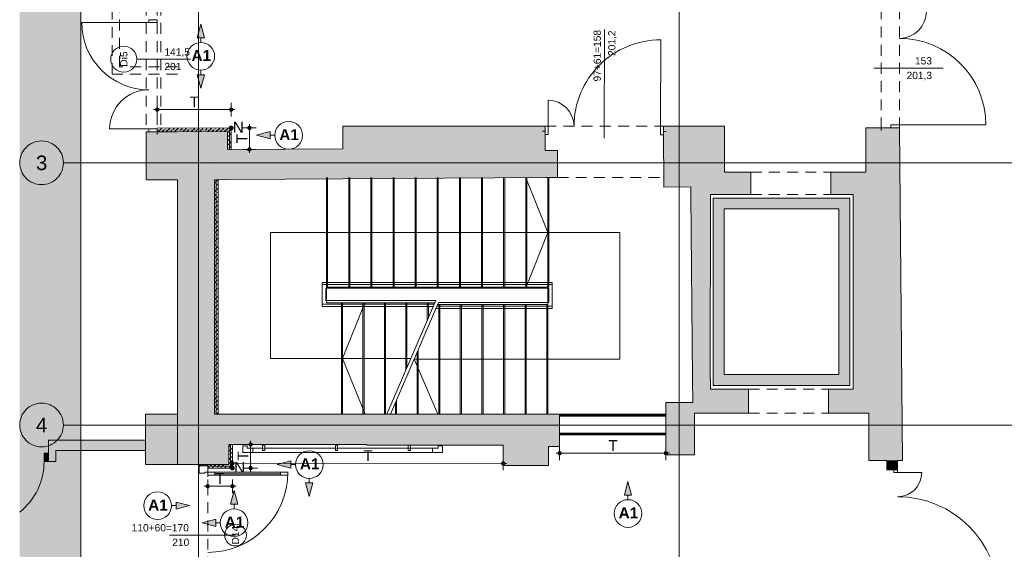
# Paper-space layout 'A-45 WYKOŃCZENIA ŚCIAN - PIĘTRO 0' of a CAD drawing. Header units: millimetres. Extents: x 0 to 500, y 0 to 400.
# Tile 3 of 15: x 90 to 226, y 188 to 261. Entities that reach past the tile are written whole.
import ezdxf
from ezdxf.xclip import XClip

# ---------------------------------------------------------------- set-up
doc = ezdxf.new("R2010")
doc.units = ezdxf.units.MM
doc.header["$MEASUREMENT"] = 0
doc.header["$XCLIPFRAME"] = 0
for name, pattern in [('DASHDOTX2', [1000, 500, -250, 0, -250]), ('GESTRICHELT2', [93.75, 62.5, -31.25]), ('Przer. długie kreski', [2.5, 1.5, -1]), ('PRZERYWANA_DU_A', [550, 350, -200])]:
    doc.linetypes.add(name, pattern=pattern)
for name, color, linetype, lineweight in [('0_Nr_pióra__2', 8, 'Continuous', 13), ('A__OKŁADZINY ŚCIAN_Nr_pióra__1', 7, 'Continuous', 20), ('A_winda_Nr_pióra__1', 7, 'Continuous', 20), ('A_ściany proj_Nr_pióra__1', 7, 'Continuous', 20), ('A_ściany proj_Nr_pióra__2', 8, 'Continuous', 13), ('A_ściany_Nr_pióra__1', 7, 'Continuous', 20), ('AR P NAROŻNIKI_Nr_pióra__1', 7, 'Continuous', 20), ('AR P NAROŻNIKI_Nr_pióra__2', 8, 'Continuous', 13), ('Drzwi Archicad_Nr_pióra__1', 7, 'Continuous', 20), ('Drzwi Archicad_Nr_pióra__3', 252, 'Continuous', 13), ('Znaczniki drzwi Archicada_Nr_pióra__3', 252, 'Continuous', 13)]:
    doc.layers.add(name, color=color, linetype=linetype, lineweight=lineweight)
for name, color, linetype in [('A__OKŁADZINY ŚCIAN', 7, 'Continuous'), ('A_podrys', 7, 'Continuous'), ('A_winda', 7, 'Continuous'), ('A_ściany', 7, 'Continuous'), ('A_ściany proj', 7, 'Continuous'), ('AR P NAROŻNIKI', 7, 'Continuous'), ('Drzwi Archicad', 7, 'Continuous')]:
    doc.layers.add(name, color=color, linetype=linetype)
for name, color, linetype, lineweight, true_color in [('A__OKŁADZINY ŚCIAN_Nr_pióra__7', 7, 'Continuous', 18, 0x171717), ('A_osie_Nr_pióra__16', 7, 'Continuous', 5, 0x0f0f0f), ('A_osie_Nr_pióra__76', 7, 'Continuous', 5, 0x2d2d2d), ('A_pochwyt_Nr_pióra__161', 7, 'Continuous', 5, 0x949494), ('A_schody_Nr_pióra__10', 7, 'Continuous', 13, 0x4b4b4b), ('A_schody_Nr_pióra__4', 7, 'Continuous', 18, 0x4b4b4b), ('A_ściany proj_Nr_pióra__10', 7, 'Continuous', 13, 0x4b4b4b), ('A_ściany proj_Nr_pióra__21', 7, 'Continuous', 5, 0xb0b0b0), ('A_ściany_Nr_pióra__10', 7, 'Continuous', 13, 0x4b4b4b), ('AR ODBOJOPORĘCZ_Nr_pióra__10', 7, 'Continuous', 13, 0x4b4b4b), ('AR P NAROŻNIKI_Nr_pióra__7', 7, 'Continuous', 18, 0x171717)]:
    doc.layers.add(name, color=color, linetype=linetype, lineweight=lineweight, true_color=true_color)
doc.styles.add('STYL_AUTOMATYCZNY_1', font='arial.ttf')
doc.styles.add('STYL_AUTOMATYCZNY_3', font='arial.ttf')
doc.styles.add('STYL_AUTOMATYCZNY_4', font='arial.ttf')
doc.styles.add('STYL_AUTOMATYCZNY_5', font='arial.ttf')
pattern_1 = [(45, (-1528.3808, -204.0283), (-0.57024626, 0.57024626), []), (45, (-1527.8106, -204.0283), (-0.57024626, 0.57024626), [0.40323, -0.20161])]
pattern_2 = [(0, (-1528.3808, -204.0283), (0, 1), [0, -1])]

# ---------------------------------------------------------------- blocks, each defined once
blk = doc.blocks.new('Rysunek_1_1', base_point=(-1528.38, -204.03))
at = {"linetype": 'Continuous', "lineweight": 0, "true_color": 0x484848}
blk.add_hatch(color=251, dxfattribs=at).paths.add_polyline_path([(90.36, 98.76), (340.81, 98.76), (340.81, 175.05), (248.75, 175.05), (248.75, 105.05), (213.75, 105.05), (213.75, 175.05), (98.75, 175.05), (98.75, 383.86), (90.36, 383.86)])
at = {"layer": 'A__OKŁADZINY ŚCIAN', "linetype": 'Continuous', "lineweight": 0, "true_color": 0x000000}
for points in [[(115.23, 260.09), (114.73, 258.22), (115.73, 258.22)], [(115.23, 251.28), (115.73, 253.15), (114.73, 253.15)], [(122.89, 244.83), (124.75, 244.33), (124.75, 245.33)], [(125.72, 199.62), (127.58, 199.12), (127.58, 200.12)], [(119.8, 196.04), (119.3, 194.17), (120.3, 194.17)], [(130.12, 195.22), (130.62, 197.09), (129.62, 197.09)], [(173.88, 197.3), (173.38, 195.44), (174.38, 195.44)], [(113.69, 193.98), (111.83, 194.48), (111.83, 193.48)], [(115.4, 191.63), (117.27, 191.13), (117.27, 192.13)]]:
    blk.add_hatch(color=18, dxfattribs=at).paths.add_polyline_path(points)
at = {"layer": 'A__OKŁADZINY ŚCIAN', "linetype": 'Continuous', "lineweight": 0, "true_color": 0x171717}
for points in [[(108.99, 248.35), (109.01, 248.25), (109.06, 248.17), (109.14, 248.12), (109.24, 248.1), (109.33, 248.12), (109.42, 248.17), (109.47, 248.25), (109.49, 248.35), (109.47, 248.44), (109.42, 248.52), (109.33, 248.58), (109.24, 248.6), (109.14, 248.58), (109.06, 248.52), (109.01, 248.44)], [(119.15, 248.35), (119.17, 248.25), (119.22, 248.17), (119.3, 248.12), (119.4, 248.1), (119.49, 248.12), (119.57, 248.17), (119.63, 248.25), (119.65, 248.35), (119.63, 248.44), (119.57, 248.52), (119.49, 248.58), (119.4, 248.6), (119.3, 248.58), (119.22, 248.52), (119.17, 248.44)], [(121.65, 245.85), (121.67, 245.75), (121.72, 245.67), (121.8, 245.62), (121.9, 245.6), (121.99, 245.62), (122.07, 245.67), (122.13, 245.75), (122.15, 245.85), (122.13, 245.94), (122.07, 246.02), (121.99, 246.08), (121.9, 246.1), (121.8, 246.08), (121.72, 246.02), (121.67, 245.94)], [(121.65, 242.9), (121.67, 242.8), (121.72, 242.72), (121.8, 242.67), (121.9, 242.65), (121.99, 242.67), (122.07, 242.72), (122.13, 242.8), (122.15, 242.9), (122.13, 242.99), (122.07, 243.07), (121.99, 243.13), (121.9, 243.15), (121.8, 243.13), (121.72, 243.07), (121.67, 242.99)], [(121.82, 202.39), (121.84, 202.3), (121.89, 202.22), (121.97, 202.16), (122.07, 202.14), (122.17, 202.16), (122.25, 202.22), (122.3, 202.3), (122.32, 202.39), (122.3, 202.49), (122.25, 202.57), (122.17, 202.62), (122.07, 202.64), (121.97, 202.62), (121.89, 202.57), (121.84, 202.49)], [(164.25, 201.18), (164.27, 201.09), (164.32, 201.01), (164.41, 200.95), (164.5, 200.93), (164.6, 200.95), (164.68, 201.01), (164.73, 201.09), (164.75, 201.18), (164.73, 201.28), (164.68, 201.36), (164.6, 201.41), (164.5, 201.43), (164.41, 201.41), (164.32, 201.36), (164.27, 201.28)], [(178.84, 201.18), (178.86, 201.09), (178.91, 201.01), (179, 200.95), (179.09, 200.93), (179.19, 200.95), (179.27, 201.01), (179.32, 201.09), (179.34, 201.18), (179.32, 201.28), (179.27, 201.36), (179.19, 201.41), (179.09, 201.43), (179, 201.41), (178.91, 201.36), (178.86, 201.28)], [(119.32, 199.79), (119.34, 199.69), (119.39, 199.61), (119.47, 199.56), (119.57, 199.54), (119.67, 199.56), (119.75, 199.61), (119.8, 199.69), (119.82, 199.79), (119.8, 199.88), (119.75, 199.96), (119.67, 200.02), (119.57, 200.04), (119.47, 200.02), (119.39, 199.96), (119.34, 199.88)], [(121.82, 199.14), (121.84, 199.05), (121.89, 198.97), (121.97, 198.91), (122.07, 198.89), (122.17, 198.91), (122.25, 198.97), (122.3, 199.05), (122.32, 199.14), (122.3, 199.24), (122.25, 199.32), (122.17, 199.37), (122.07, 199.39), (121.97, 199.37), (121.89, 199.32), (121.84, 199.24)], [(156.5, 199.78), (156.52, 199.69), (156.57, 199.61), (156.65, 199.55), (156.75, 199.53), (156.85, 199.55), (156.93, 199.61), (156.98, 199.69), (157, 199.78), (156.98, 199.88), (156.93, 199.96), (156.85, 200.02), (156.75, 200.03), (156.65, 200.02), (156.57, 199.96), (156.52, 199.88)], [(115.92, 196.64), (115.93, 196.55), (115.99, 196.47), (116.07, 196.41), (116.17, 196.39), (116.26, 196.41), (116.34, 196.47), (116.4, 196.55), (116.42, 196.64), (116.4, 196.74), (116.34, 196.82), (116.26, 196.88), (116.17, 196.89), (116.07, 196.88), (115.99, 196.82), (115.93, 196.74)], [(119.32, 196.64), (119.34, 196.55), (119.39, 196.47), (119.47, 196.41), (119.57, 196.39), (119.66, 196.41), (119.75, 196.47), (119.8, 196.55), (119.82, 196.64), (119.8, 196.74), (119.75, 196.82), (119.66, 196.87), (119.57, 196.89), (119.47, 196.87), (119.39, 196.82), (119.34, 196.74)]]:
    blk.add_hatch(color=250, dxfattribs=at).paths.add_polyline_path(points)
at = {"layer": 'A_winda', "linetype": 'Continuous', "lineweight": 0, "true_color": 0xfdfdfd}
h = blk.add_hatch(color=7, dxfattribs=at)
h.paths.add_polyline_path([(185.57, 236.21), (185.57, 210.48), (204.32, 210.48), (204.32, 236.21)])
h.paths.add_polyline_path([(202.82, 234.71), (202.82, 211.98), (187.07, 211.98), (187.07, 234.71)], flags=0)
at = {"layer": 'A_ściany', "linetype": 'Continuous', "lineweight": 0, "true_color": 0x000000}
for points in [[(134.74, 238.84), (162.55, 239.02), (162.51, 244.93), (162.52, 246.08), (134.74, 246.06), (134.74, 242.96)], [(187.14, 246.06), (178.75, 246.06), (178.8, 237.7), (182.49, 237.73), (182.5, 236.71), (185.17, 236.71), (187.98, 236.71), (187.98, 239.76), (187.14, 239.76)], [(178.75, 245.36), (178.75, 246.06)], [(107.74, 238.7), (112.04, 238.7), (112.02, 245.3), (109.24, 245.3)], [(107.74, 238.7), (109.24, 245.3), (107.74, 245.3)], [(112.04, 238.7), (118.94, 238.74), (118.9, 245.34), (112.02, 245.3)], [(204.05, 239.76), (204.05, 236.71), (204.82, 236.71), (204.82, 209.98), (204.82, 206.68), (206.93, 206.68), (206.93, 200.2), (211.59, 200.2), (211.14, 245.86), (206.54, 245.86), (206.54, 239.76)], [(118.94, 238.74), (134.74, 238.84), (134.74, 242.99), (118.91, 242.89)], [(162.55, 239.02), (164.2, 239.03), (164.18, 242.73), (162.53, 242.72)], [(187.98, 239.76), (187.98, 236.71), (190.74, 236.71), (190.74, 239.76)], [(204.05, 239.76), (201.74, 239.76), (201.74, 236.71), (204.05, 236.71)], [(112.04, 238.7), (112.04, 199.65), (117.09, 206.54), (117.09, 238.73)], [(182.5, 236.71), (182.76, 211.33), (185.16, 211.33), (185.2, 236.71)], [(183.03, 200.94), (183.03, 206.68), (188.47, 206.68), (188.47, 209.98), (185.21, 209.98), (185.21, 211.33), (182.76, 211.33), (182.79, 208.16), (179.09, 208.16), (179.07, 200.94)], [(188.47, 206.68), (190.43, 206.68), (190.43, 209.98), (188.47, 209.98)], [(204.82, 209.98), (201.43, 209.98), (201.43, 206.68), (204.82, 206.68)], [(112.04, 206.54), (107.63, 206.55), (107.63, 199.65), (112.04, 199.64)], [(119.07, 206.54), (117.09, 206.54), (112.04, 199.65), (119.07, 199.64)], [(138, 206.54), (119.07, 206.54), (119.07, 202.39), (138, 202.39)], [(156.75, 206.53), (138, 206.54), (138, 202.29), (156.75, 202.28)], [(162.97, 206.53), (156.75, 206.53), (156.75, 199.48), (162.97, 199.48)], [(164.5, 206.53), (162.97, 206.53), (162.97, 202.08), (164.5, 202.08)], [(94.31, 202.95), (94.31, 200.05), (95.31, 200.05), (95.31, 202.95)], [(107.63, 202.95), (95.31, 202.95), (95.31, 201.55), (107.63, 201.55)], [(210.9, 200.2), (209.4, 200.2), (209.4, 198.92), (210.9, 198.92)]]:
    blk.add_hatch(color=18, dxfattribs=at).paths.add_polyline_path(points)
at = {"layer": 'A_ściany proj', "linetype": 'Continuous', "lineweight": 0, "true_color": 0x4b4b4b}
h = blk.add_hatch(dxfattribs=at)
h.set_pattern_fill('FP_65_0001', color=251, style=0, pattern_type=2)
h.set_pattern_definition(pattern_1)
h.paths.add_polyline_path([(119.4, 245.85), (109.24, 245.8), (109.24, 245.55), (119.15, 245.6)])
h = blk.add_hatch(dxfattribs=at)
h.set_pattern_fill('FP_65_0001', color=251, style=0, pattern_type=2)
h.set_pattern_definition(pattern_1)
h.paths.add_polyline_path([(109.24, 245.3), (118.9, 245.34), (119.15, 245.6), (109.24, 245.55)])
h = blk.add_hatch(dxfattribs=at)
h.set_pattern_fill('FP_65_0001', color=251, style=0, pattern_type=2)
h.set_pattern_definition(pattern_1)
h.paths.add_polyline_path([(118.9, 245.34), (118.91, 242.89), (119.16, 242.9), (119.15, 245.6)])
h = blk.add_hatch(dxfattribs=at)
h.set_pattern_fill('FP_65_0001', color=251, style=0, pattern_type=2)
h.set_pattern_definition(pattern_1)
h.paths.add_polyline_path([(119.41, 242.9), (119.4, 245.85), (119.15, 245.6), (119.16, 242.9)])
h = blk.add_hatch(dxfattribs=at)
h.set_pattern_fill('FP_65_0001', color=251, style=0, pattern_type=2)
h.set_pattern_definition(pattern_1)
h.paths.add_polyline_path([(117.09, 238.73), (117.09, 206.54), (117.34, 206.54), (117.34, 238.73)])
h = blk.add_hatch(dxfattribs=at)
h.set_pattern_fill('FP_65_0001', color=251, style=0, pattern_type=2)
h.set_pattern_definition(pattern_1)
h.paths.add_polyline_path([(117.59, 206.54), (117.59, 238.73), (117.34, 238.73), (117.34, 206.54)])
at = {"layer": 'A_ściany proj', "linetype": 'Continuous', "lineweight": 13}
h = blk.add_hatch(dxfattribs=at)
h.set_pattern_fill('FP_65_0001', color=8, style=0, pattern_type=2)
h.set_pattern_definition(pattern_1)
h.paths.add_polyline_path([(179.09, 206.53), (164.5, 206.53), (164.5, 206.41), (179.09, 206.41)])
h = blk.add_hatch(dxfattribs=at)
h.set_pattern_fill('FP_65_0001', color=8, style=0, pattern_type=2)
h.set_pattern_definition(pattern_1)
h.paths.add_polyline_path([(179.09, 206.41), (164.5, 206.41), (164.5, 206.28), (179.09, 206.28)])
h = blk.add_hatch(dxfattribs=at)
h.set_pattern_fill('FP_65_0001', color=8, style=0, pattern_type=2)
h.set_pattern_definition(pattern_1)
h.paths.add_polyline_path([(164.5, 203.81), (179.09, 203.81), (179.09, 203.93), (164.5, 203.93)])
h = blk.add_hatch(dxfattribs=at)
h.set_pattern_fill('FP_65_0001', color=8, style=0, pattern_type=2)
h.set_pattern_definition(pattern_1)
h.paths.add_polyline_path([(164.5, 203.68), (179.09, 203.68), (179.09, 203.81), (164.5, 203.81)])
at = {"layer": 'A_ściany proj', "linetype": 'Continuous', "lineweight": 0, "true_color": 0x4b4b4b}
h = blk.add_hatch(dxfattribs=at)
h.set_pattern_fill('FP_65_0001', color=251, style=0, pattern_type=2)
h.set_pattern_definition(pattern_1)
h.paths.add_polyline_path([(119.07, 202.39), (119.07, 199.64), (119.32, 199.39), (119.32, 202.39)])
h = blk.add_hatch(dxfattribs=at)
h.set_pattern_fill('FP_65_0001', color=251, style=0, pattern_type=2)
h.set_pattern_definition(pattern_1)
h.paths.add_polyline_path([(119.57, 199.14), (119.57, 202.39), (119.32, 202.39), (119.32, 199.39)])
at = {"layer": 'A_ściany proj', "linetype": 'Continuous', "lineweight": 13}
h = blk.add_hatch(dxfattribs=at)
h.set_pattern_fill('gypsum_0001', color=8, style=0, pattern_type=2)
h.set_pattern_definition(pattern_2)
h.paths.add_polyline_path([(114.92, 199.64), (114.92, 199.44), (115.04, 199.44), (115.04, 199.64)])
h = blk.add_hatch(dxfattribs=at)
h.set_pattern_fill('gypsum_0001', color=8, style=0, pattern_type=2)
h.set_pattern_definition(pattern_2)
h.paths.add_polyline_path([(115.04, 199.44), (115.17, 199.44), (115.17, 199.64), (115.04, 199.64)])
h = blk.add_hatch(dxfattribs=at)
h.set_pattern_fill('batt_insulation_0001', color=8, style=0, pattern_type=2)
h.set_pattern_definition([(60, (-1528.3808, -204.02828), (-0.25980762, 0.15), []), (120, (-1528.3808, -204.02828), (0.25980762, 0.15), [])])
h.paths.add_polyline_path([(115.17, 199.64), (115.17, 199.44), (115.92, 199.44), (115.92, 199.64)])
h = blk.add_hatch(dxfattribs=at)
h.set_pattern_fill('gypsum_0001', color=8, style=0, pattern_type=2)
h.set_pattern_definition(pattern_2)
h.paths.add_polyline_path([(115.92, 199.64), (115.92, 199.44), (116.04, 199.44), (116.04, 199.64)])
h = blk.add_hatch(dxfattribs=at)
h.set_pattern_fill('gypsum_0001', color=8, style=0, pattern_type=2)
h.set_pattern_definition(pattern_2)
h.paths.add_polyline_path([(116.04, 199.64), (116.04, 199.44), (116.17, 199.44), (116.17, 199.64)])
at = {"layer": 'A_ściany proj', "linetype": 'Continuous', "lineweight": 0, "true_color": 0x4b4b4b}
h = blk.add_hatch(dxfattribs=at)
h.set_pattern_fill('FP_65_0001', color=251, style=0, pattern_type=2)
h.set_pattern_definition(pattern_1)
h.paths.add_polyline_path([(119.07, 199.64), (116.17, 199.64), (116.17, 199.39), (119.32, 199.39)])
h = blk.add_hatch(dxfattribs=at)
h.set_pattern_fill('FP_65_0001', color=251, style=0, pattern_type=2)
h.set_pattern_definition(pattern_1)
h.paths.add_polyline_path([(116.17, 199.14), (119.57, 199.14), (119.32, 199.39), (116.17, 199.39)])
at = {"layer": 'AR P NAROŻNIKI', "linetype": 'Continuous', "lineweight": 0, "true_color": 0x171717}
for points in [[(119.65, 245.85, 1), (119.15, 245.85, 1)], [(119.82, 199.14, 1), (119.32, 199.14, 1)]]:
    blk.add_hatch(color=250, dxfattribs=at).paths.add_polyline_path(points)
at = {"layer": 'Drzwi Archicad', "linetype": 'Continuous', "lineweight": 0, "true_color": 0xfdfdfd}
blk.add_hatch(color=7, dxfattribs=at).paths.add_polyline_path([(94.31, 201.2), (93.71, 201.2), (93.71, 200.05), (94.31, 200.05)])
at = {"layer": '0_Nr_pióra__2', "color": 8, "linetype": 'PRZERYWANA_DU_A', "lineweight": 13, "flags": 128}
blk.add_lwpolyline([(98.75, 383.86), (98.75, 175.05), (213.75, 175.05), (213.75, 105.05), (248.75, 105.05), (248.75, 175.05), (340.81, 175.05)], dxfattribs=at)
at = {"layer": 'A__OKŁADZINY ŚCIAN_Nr_pióra__1', "color": 7, "linetype": 'Continuous', "lineweight": 20}
for p, q in [((115.23, 260.09), (114.73, 258.22)), ((115.23, 260.09), (115.73, 258.22)), ((115.73, 258.22), (114.73, 258.22)), ((115.23, 257.59), (115.23, 258.22)), ((114.73, 253.15), (115.73, 253.15)), ((115.23, 251.28), (114.73, 253.15)), ((115.23, 253.78), (115.23, 253.15)), ((115.23, 251.28), (115.73, 253.15)), ((122.89, 244.83), (124.75, 245.33)), ((122.89, 244.83), (124.75, 244.33)), ((124.75, 245.33), (124.75, 244.33)), ((125.39, 244.83), (124.75, 244.83)), ((125.72, 199.62), (127.58, 200.12)), ((127.58, 200.12), (127.58, 199.12)), ((125.72, 199.62), (127.58, 199.12)), ((128.22, 199.62), (127.58, 199.62)), ((130.12, 197.72), (130.12, 197.09)), ((119.8, 196.04), (119.3, 194.17)), ((119.8, 196.04), (120.3, 194.17)), ((129.62, 197.09), (130.62, 197.09)), ((130.12, 195.22), (129.62, 197.09)), ((130.12, 195.22), (130.62, 197.09)), ((173.88, 197.3), (173.38, 195.44)), ((173.88, 197.3), (174.38, 195.44)), ((174.38, 195.44), (173.38, 195.44)), ((173.88, 194.8), (173.88, 195.44)), ((111.19, 193.98), (111.83, 193.98)), ((111.83, 193.48), (111.83, 194.48)), ((113.69, 193.98), (111.83, 194.48)), ((113.69, 193.98), (111.83, 193.48)), ((120.3, 194.17), (119.3, 194.17)), ((119.8, 193.54), (119.8, 194.17)), ((115.4, 191.63), (117.27, 192.13)), ((117.27, 192.13), (117.27, 191.13)), ((115.4, 191.63), (117.27, 191.13)), ((117.9, 191.63), (117.27, 191.63))]:
    blk.add_line(p, q, dxfattribs=at)
for centre in [(115.23, 255.68), (127.29, 244.83), (130.12, 199.62), (109.29, 193.98), (173.88, 192.9), (119.8, 191.63)]:
    blk.add_circle(centre, 1.9, dxfattribs=at)
at = {"layer": 'A__OKŁADZINY ŚCIAN_Nr_pióra__7', "color": 250, "linetype": 'Continuous', "lineweight": 18, "true_color": 0x171717}
for p, q in [((109.24, 248.6), (109.24, 249.28)), ((119.4, 248.6), (119.4, 249.28)), ((108.74, 248.35), (108.99, 248.35)), ((109.24, 247.41), (109.24, 248.1)), ((109.49, 248.35), (119.15, 248.35)), ((119.4, 247.41), (119.4, 248.1)), ((119.65, 248.35), (119.9, 248.35)), ((121.9, 246.1), (121.9, 246.35)), ((121.65, 245.85), (120.96, 245.85)), ((121.9, 243.15), (121.9, 245.6)), ((122.83, 245.85), (122.15, 245.85)), ((121.65, 242.9), (120.96, 242.9)), ((121.9, 242.4), (121.9, 242.65)), ((122.83, 242.9), (122.15, 242.9)), ((122.07, 202.89), (122.07, 202.64)), ((121.13, 202.39), (121.82, 202.39)), ((122.07, 202.14), (122.07, 199.39)), ((122.32, 202.39), (123.01, 202.39)), ((164.5, 201.43), (164.5, 202.12)), ((179.09, 201.43), (179.09, 202.12)), ((119.57, 200.04), (119.57, 200.72)), ((156.75, 200.03), (156.75, 200.72)), ((164, 201.18), (164.25, 201.18)), ((164.5, 200.24), (164.5, 200.93)), ((164.75, 201.18), (178.84, 201.18)), ((179.09, 200.24), (179.09, 200.93)), ((179.34, 201.18), (179.59, 201.18)), ((119.07, 199.79), (119.32, 199.79)), ((119.57, 198.85), (119.57, 199.54)), ((119.82, 199.79), (156.5, 199.78)), ((121.13, 199.14), (121.82, 199.14)), ((122.07, 198.89), (122.07, 198.64)), ((122.32, 199.14), (123.01, 199.14)), ((156.75, 198.85), (156.75, 199.53)), ((157, 199.78), (157.25, 199.78)), ((116.17, 197.58), (116.17, 196.89)), ((119.57, 197.58), (119.57, 196.89)), ((115.92, 196.64), (115.67, 196.64)), ((116.17, 196.39), (116.17, 195.71)), ((119.32, 196.64), (116.42, 196.64)), ((119.57, 196.39), (119.57, 195.71)), ((120.07, 196.64), (119.82, 196.64))]:
    blk.add_line(p, q, dxfattribs=at)
for centre in [(109.24, 248.35), (119.4, 248.35), (121.9, 245.85), (121.9, 242.9), (122.07, 202.39), (164.5, 201.18), (179.09, 201.18), (119.57, 199.79), (122.07, 199.14), (156.75, 199.78), (116.17, 196.64), (119.57, 196.64)]:
    blk.add_circle(centre, 0.25, dxfattribs=at)
at = {"layer": 'A_osie_Nr_pióra__16', "color": 250, "linetype": 'DASHDOTX2', "lineweight": 5, "true_color": 0x0f0f0f}
for p, q in [((114.92, 306.87), (114.92, 142.64)), ((180.92, 306.87), (180.92, 142.64)), ((116.61, 241.05), (96.36, 241.05)), ((340.81, 241.05), (116.61, 241.05)), ((116.61, 241.05), (116.61, 241.05)), ((116.61, 205.05), (96.36, 205.05)), ((340.81, 205.05), (116.61, 205.05)), ((116.61, 205.05), (116.61, 205.05))]:
    blk.add_line(p, q, dxfattribs=at)
for p in [(116.61, 241.05), (116.61, 205.05)]:
    blk.add_point(p, dxfattribs=at)
at = {"layer": 'A_osie_Nr_pióra__76', "color": 250, "linetype": 'Continuous', "lineweight": 5, "true_color": 0x2d2d2d}
for centre in [(93.36, 241.05), (93.36, 205.05)]:
    blk.add_circle(centre, 3, dxfattribs=at)
at = {"layer": 'A_pochwyt_Nr_pióra__161', "color": 252, "linetype": 'Continuous', "lineweight": 5, "true_color": 0x949494}
for p, q in [((131.89, 224.64), (163.49, 224.64)), ((131.89, 224.64), (131.89, 221.33)), ((163.49, 221.06), (163.49, 224.64)), ((131.89, 224.34), (163.49, 224.34)), ((132.39, 223.84), (132.39, 222.13)), ((132.39, 223.84), (162.99, 223.84)), ((162.99, 221.86), (162.99, 223.84)), ((132.39, 222.13), (147.48, 222.13)), ((147.86, 221.86), (162.99, 221.86)), ((131.89, 221.63), (147.26, 221.63)), ((131.89, 221.33), (147.13, 221.33)), ((147.52, 221.06), (163.49, 221.06)), ((147.65, 221.36), (163.49, 221.36))]:
    blk.add_line(p, q, dxfattribs=at)
for p in [(147.13, 221.33), (147.26, 221.63)]:
    blk.add_point(p, dxfattribs=at)
at = {"layer": 'A_schody_Nr_pióra__10', "color": 251, "linetype": 'GESTRICHELT2', "lineweight": 13, "true_color": 0x4b4b4b}
for p, q in [((132.64, 239.02), (132.64, 223.99)), ((135.68, 239.02), (135.68, 223.99)), ((138.72, 239.02), (138.72, 223.99)), ((141.76, 239.02), (141.76, 223.99)), ((144.8, 239.02), (144.8, 223.99)), ((147.84, 239.02), (147.84, 223.99)), ((150.88, 239.02), (150.88, 223.99)), ((153.91, 239.02), (153.91, 223.99)), ((156.95, 239.02), (156.95, 223.99)), ((159.99, 239.02), (159.99, 223.99)), ((163.03, 239.02), (163.03, 223.99)), ((134.54, 206.53), (134.54, 221.83)), ((137.49, 206.53), (137.49, 221.83)), ((140.43, 206.53), (140.43, 221.83)), ((143.37, 212.61), (143.37, 221.83)), ((146.32, 219.44), (146.32, 221.83)), ((147.89, 206.53), (147.89, 221.61)), ((150.86, 206.53), (150.86, 221.61)), ((153.83, 206.53), (153.83, 221.61)), ((156.8, 206.53), (156.8, 221.61)), ((159.77, 206.53), (159.77, 221.61)), ((162.74, 206.53), (162.74, 221.61)), ((144.92, 206.53), (144.92, 215.04)), ((141.95, 206.53), (141.95, 208.14))]:
    blk.add_line(p, q, dxfattribs=at)
at = {"layer": 'A_schody_Nr_pióra__4', "color": 251, "linetype": 'Continuous', "lineweight": 18, "true_color": 0x4b4b4b}
for p, q in [((132.5, 239.02), (132.5, 221.83)), ((135.54, 239.02), (135.54, 223.99)), ((138.58, 239.02), (138.58, 223.99)), ((141.62, 239.02), (141.62, 223.99)), ((144.66, 239.02), (144.66, 223.99)), ((147.7, 239.02), (147.7, 223.99)), ((150.74, 239.02), (150.74, 223.99)), ((153.77, 239.02), (153.77, 223.99)), ((156.81, 239.02), (156.81, 223.99)), ((159.85, 239.02), (159.85, 223.99)), ((162.89, 231.5), (159.85, 239)), ((162.89, 239.02), (162.89, 221.61)), ((172.77, 231.5), (124.79, 231.5)), ((124.79, 214.18), (124.79, 231.5)), ((162.89, 231.5), (159.88, 223.99)), ((172.77, 214.07), (172.77, 231.5)), ((132.5, 223.99), (162.89, 223.99)), ((147.35, 221.83), (132.5, 221.83)), ((134.69, 206.53), (134.69, 221.83)), ((134.69, 214.18), (137.75, 221.83)), ((137.64, 221.83), (137.64, 206.53)), ((140.58, 221.83), (140.58, 206.53)), ((147.48, 222.13), (140.76, 206.53)), ((147.86, 221.86), (141.26, 206.53)), ((143.52, 221.83), (143.52, 212.96)), ((146.47, 221.83), (146.47, 219.79)), ((162.89, 221.61), (147.75, 221.61)), ((148.04, 221.61), (148.04, 206.53)), ((151.01, 221.61), (151.01, 206.53)), ((153.98, 221.61), (153.98, 206.53)), ((156.95, 221.61), (156.95, 206.53)), ((159.92, 221.61), (159.92, 206.53)), ((162.89, 221.61), (162.89, 206.53)), ((145.07, 215.39), (145.07, 206.53)), ((144.05, 214.18), (124.79, 214.18)), ((134.69, 214.18), (137.79, 206.53)), ((172.77, 214.07), (144.51, 214.07)), ((147.75, 206.53), (144.51, 214.07)), ((142.1, 208.49), (142.1, 206.53))]:
    blk.add_line(p, q, dxfattribs=at)
at = {"layer": 'A_winda_Nr_pióra__1', "color": 7, "linetype": 'PRZERYWANA_DU_A', "lineweight": 20, "flags": 128}
for points in [[(185.57, 236.21), (204.32, 236.21), (204.32, 210.48), (185.57, 210.48)], [(202.82, 234.71), (202.82, 211.98), (187.07, 211.98), (187.07, 234.71)]]:
    blk.add_lwpolyline(points, close=True, dxfattribs=at)
at = {"layer": 'A_ściany proj_Nr_pióra__1', "color": 7, "linetype": 'Continuous', "lineweight": 20, "flags": 128}
for points in [[(119.4, 245.85), (109.24, 245.8)], [(109.24, 245.3), (118.9, 245.34)], [(118.9, 245.34), (118.91, 242.89)], [(119.41, 242.9), (119.4, 245.85)], [(117.09, 238.73), (117.09, 206.54)], [(117.59, 206.54), (117.59, 238.73)], [(179.09, 206.53), (164.5, 206.53)], [(164.5, 203.68), (179.09, 203.68)], [(119.07, 202.39), (119.07, 199.64)], [(119.57, 199.14), (119.57, 202.39)], [(114.92, 199.64), (114.92, 199.44)], [(116.17, 199.44), (116.17, 199.64)], [(119.07, 199.64), (116.17, 199.64)], [(116.17, 199.14), (119.57, 199.14)]]:
    blk.add_lwpolyline(points, dxfattribs=at)
at = {"layer": 'A_ściany proj_Nr_pióra__10', "color": 251, "linetype": 'Przer. długie kreski', "lineweight": 13, "true_color": 0x4b4b4b}
blk.add_line((109.74, 265.26), (109.74, 245.3), dxfattribs=at)
at = {"layer": 'A_ściany proj_Nr_pióra__10', "color": 251, "linetype": 'Continuous', "lineweight": 13, "true_color": 0x4b4b4b}
for p, q in [((119.15, 245.6), (109.24, 245.55)), ((109.24, 245.55), (119.15, 245.6)), ((119.16, 242.9), (119.15, 245.6)), ((119.15, 245.6), (119.16, 242.9)), ((117.34, 206.54), (117.34, 238.73)), ((117.34, 238.73), (117.34, 206.54)), ((119.32, 199.39), (119.32, 202.39)), ((119.32, 202.39), (119.32, 199.39)), ((116.17, 199.39), (119.32, 199.39)), ((119.32, 199.39), (116.17, 199.39))]:
    blk.add_line(p, q, dxfattribs=at)
at = {"layer": 'A_ściany proj_Nr_pióra__2', "color": 8, "linetype": 'Continuous', "lineweight": 13}
for p, q in [((179.09, 206.41), (164.5, 206.41)), ((179.09, 206.28), (164.5, 206.28)), ((164.5, 203.93), (179.09, 203.93)), ((164.5, 203.81), (179.09, 203.81))]:
    blk.add_line(p, q, dxfattribs=at)
at = {"layer": 'A_ściany proj_Nr_pióra__2', "color": 8, "linetype": 'Continuous', "lineweight": 13, "flags": 128}
for points in [[(109.24, 245.8), (109.24, 245.55)], [(109.24, 245.55), (109.24, 245.3)], [(119.16, 242.9), (118.91, 242.89)], [(119.41, 242.9), (119.16, 242.9)], [(117.34, 238.73), (117.09, 238.73)], [(117.59, 238.73), (117.34, 238.73)], [(117.34, 206.54), (117.09, 206.54)], [(117.59, 206.54), (117.34, 206.54)], [(164.5, 206.53), (164.5, 206.41)], [(164.5, 206.41), (164.5, 206.28)], [(164.5, 206.28), (164.5, 203.93)], [(179.09, 206.53), (179.09, 206.41)], [(179.09, 206.41), (179.09, 206.28)], [(179.09, 206.28), (179.09, 203.93)], [(164.5, 203.93), (164.5, 203.81)], [(164.5, 203.81), (164.5, 203.68)], [(179.09, 203.93), (179.09, 203.81)], [(179.09, 203.81), (179.09, 203.68)], [(119.32, 202.39), (119.07, 202.39)], [(119.57, 202.39), (119.32, 202.39)], [(116.17, 199.39), (116.17, 199.64)], [(116.17, 199.14), (116.17, 199.39)]]:
    blk.add_lwpolyline(points, dxfattribs=at)
at = {"layer": 'A_ściany proj_Nr_pióra__21', "color": 253, "linetype": 'Continuous', "lineweight": 5, "true_color": 0xb0b0b0}
for p, q in [((115.02, 199.44), (114.92, 199.44)), ((115.04, 199.44), (115.02, 199.44)), ((115.04, 199.64), (115.04, 199.44)), ((115.17, 199.44), (115.04, 199.44)), ((115.17, 199.64), (115.17, 199.44)), ((115.92, 199.44), (115.17, 199.44)), ((115.92, 199.44), (115.92, 199.64)), ((116.04, 199.44), (115.92, 199.44)), ((116.04, 199.44), (116.04, 199.64)), ((116.17, 199.44), (116.04, 199.44))]:
    blk.add_line(p, q, dxfattribs=at)
at = {"layer": 'A_ściany proj_Nr_pióra__21', "color": 253, "linetype": 'Continuous', "lineweight": 5, "true_color": 0xb0b0b0, "flags": 128}
for points in [[(115.04, 199.64), (114.92, 199.64)], [(115.17, 199.64), (115.04, 199.64)], [(115.92, 199.64), (115.17, 199.64)], [(116.04, 199.64), (115.92, 199.64)], [(116.17, 199.64), (116.04, 199.64)]]:
    blk.add_lwpolyline(points, dxfattribs=at)
at = {"layer": 'A_ściany_Nr_pióra__1', "color": 7, "linetype": 'Continuous', "lineweight": 20}
for p, q in [((162.51, 246.08), (162.14, 246.08)), ((162.51, 246.08), (162.51, 245.38)), ((178.75, 246.06), (179.12, 246.06)), ((178.75, 246.06), (178.75, 245.36)), ((107.74, 245.3), (107.74, 244.93)), ((108.09, 245.3), (107.74, 245.3)), ((109.24, 245.3), (108.09, 245.3)), ((109.24, 245.3), (109.24, 244.93)), ((162.51, 245.38), (162.14, 245.38)), ((178.75, 245.36), (179.12, 245.36)), ((208.64, 245.86), (208.64, 245.49)), ((209.99, 245.86), (208.64, 245.86)), ((211.14, 245.86), (209.99, 245.86)), ((211.14, 245.86), (211.14, 245.49)), ((190.74, 239.76), (190.74, 236.71)), ((201.74, 239.76), (201.74, 236.71)), ((190.43, 209.98), (190.43, 206.68)), ((201.43, 209.98), (201.43, 206.68)), ((164.49, 205.16), (164.49, 206.41)), ((94.31, 202.95), (94.68, 202.95)), ((94.31, 201.2), (94.31, 202.95)), ((94.31, 200.05), (94.31, 201.2)), ((94.31, 200.05), (94.78, 200.05)), ((209.4, 198.92), (209.4, 199.29)), ((210.4, 198.92), (209.4, 198.92)), ((210.9, 198.92), (210.4, 198.92)), ((210.9, 198.92), (210.9, 199.29))]:
    blk.add_line(p, q, dxfattribs=at)
at = {"layer": 'A_ściany_Nr_pióra__1', "color": 7, "linetype": 'Continuous', "lineweight": 20, "flags": 128}
for points in [[(162.52, 246.08), (134.74, 246.06)], [(134.74, 246.06), (134.74, 242.96)], [(162.51, 246.08), (162.51, 245.38)], [(162.51, 244.93), (162.52, 246.08)], [(187.14, 246.06), (178.75, 246.06)], [(187.14, 239.76), (187.14, 246.06)], [(107.74, 245.3), (107.74, 238.7)], [(112.02, 245.3), (109.24, 245.3)], [(118.9, 245.34), (112.02, 245.3)], [(118.91, 242.89), (118.9, 245.34)], [(162.53, 242.72), (162.51, 244.93)], [(178.75, 245.36), (178.8, 237.7)], [(208.64, 245.86), (206.54, 245.86)], [(206.54, 245.86), (206.54, 239.76)], [(211.59, 200.2), (211.14, 245.86)], [(134.74, 242.99), (118.91, 242.89)], [(134.74, 242.96), (134.74, 242.99)], [(164.18, 242.73), (162.53, 242.72)], [(164.2, 239.03), (164.18, 242.73)], [(187.98, 239.76), (187.14, 239.76)], [(190.74, 239.76), (187.98, 239.76)], [(204.05, 239.76), (201.74, 239.76)], [(206.54, 239.76), (204.05, 239.76)], [(107.74, 238.7), (112.04, 238.7)], [(112.04, 238.7), (112.04, 199.65)], [(117.09, 238.73), (118.94, 238.74)], [(117.09, 206.54), (117.09, 238.73)], [(118.94, 238.74), (134.74, 238.84)], [(134.74, 238.84), (162.55, 239.02)], [(162.55, 239.02), (164.2, 239.03)], [(178.8, 237.7), (182.49, 237.73)], [(182.49, 237.73), (178.8, 237.71)], [(178.8, 237.7), (182.49, 237.73)], [(182.49, 237.73), (182.5, 236.71)], [(182.5, 236.71), (182.76, 211.33)], [(185.16, 211.33), (185.2, 236.71)], [(185.17, 236.71), (187.98, 236.71)], [(187.98, 236.71), (190.74, 236.71)], [(201.74, 236.71), (204.05, 236.71)], [(204.05, 236.71), (204.82, 236.71)], [(204.82, 236.71), (204.82, 209.98)], [(182.76, 211.33), (182.79, 208.16)], [(185.21, 211.33), (185.16, 211.33)], [(185.21, 209.98), (185.21, 211.33)], [(188.47, 209.98), (185.21, 209.98)], [(190.43, 209.98), (188.47, 209.98)], [(204.82, 209.98), (201.43, 209.98)], [(179.09, 208.16), (179.07, 200.94)], [(182.79, 208.16), (179.09, 208.16)], [(112.04, 206.54), (107.63, 206.55)], [(107.63, 206.55), (107.63, 199.65)], [(112.04, 199.64), (112.04, 206.54)], [(119.07, 206.54), (117.09, 206.54)], [(138, 206.54), (119.07, 206.54)], [(156.75, 206.53), (138, 206.54)], [(162.97, 206.53), (156.75, 206.53)], [(164.5, 206.53), (162.97, 206.53)], [(164.5, 202.08), (164.5, 206.53)], [(183.03, 200.94), (183.03, 206.68)], [(183.03, 206.68), (188.47, 206.68)], [(188.47, 206.68), (190.43, 206.68)], [(201.43, 206.68), (204.82, 206.68)], [(204.82, 206.68), (206.93, 206.68)], [(206.93, 206.68), (206.93, 200.2)], [(95.31, 202.95), (94.31, 202.95)], [(107.63, 202.95), (95.31, 202.95)], [(107.63, 201.55), (107.63, 202.95)], [(95.31, 201.55), (107.63, 201.55)], [(95.31, 200.05), (95.31, 201.55)], [(119.07, 202.39), (138, 202.39)], [(119.07, 199.64), (119.07, 202.39)], [(138, 202.39), (138, 202.29)], [(138, 202.29), (156.75, 202.28)], [(156.75, 202.28), (156.75, 199.48)], [(162.97, 202.08), (164.5, 202.08)], [(162.97, 199.48), (162.97, 202.08)], [(179.07, 200.94), (183.03, 200.94)], [(206.93, 200.2), (209.4, 200.2)], [(209.4, 200.2), (209.4, 198.92)], [(210.9, 200.2), (211.59, 200.2)], [(210.9, 198.92), (210.9, 200.2)], [(94.31, 200.05), (95.31, 200.05)], [(107.63, 199.65), (112.04, 199.64)], [(112.04, 199.65), (119.07, 199.64)], [(156.75, 199.48), (162.97, 199.48)]]:
    blk.add_lwpolyline(points, dxfattribs=at)
at = {"layer": 'A_ściany_Nr_pióra__10', "color": 251, "linetype": 'Przer. długie kreski', "lineweight": 13, "true_color": 0x4b4b4b}
for p, q in [((104.08, 254.22), (104.08, 314.05)), ((103.08, 253.22), (103.08, 313.05)), ((107.74, 265.26), (107.74, 245.3)), ((109.24, 265.26), (109.24, 245.3)), ((208.64, 262.26), (208.64, 245.86)), ((211.14, 262.26), (211.14, 245.86)), ((112.04, 254.22), (104.08, 254.22)), ((112.04, 253.22), (103.08, 253.22)), ((162.52, 246.06), (178.75, 246.06)), ((190.74, 239.76), (201.74, 239.76)), ((164.2, 239.03), (178.79, 239.03)), ((190.74, 236.71), (201.74, 236.71)), ((190.43, 209.98), (201.43, 209.98)), ((190.43, 206.68), (201.43, 206.68))]:
    blk.add_line(p, q, dxfattribs=at)
at = {"layer": 'AR ODBOJOPORĘCZ_Nr_pióra__10', "color": 251, "linetype": 'Continuous', "lineweight": 13, "true_color": 0x4b4b4b}
for p, q in [((121.01, 202.18), (121.01, 201.29)), ((121.01, 202.18), (121.01, 201.29)), ((121.01, 202.18), (121.6, 202.18)), ((121.6, 202.18), (121.6, 201.88)), ((121.6, 201.88), (147.82, 201.88)), ((122.36, 201.88), (122.36, 201.29)), ((123.71, 202.29), (124.01, 202.29)), ((123.71, 201.56), (123.71, 202.29)), ((123.71, 201.56), (124.01, 201.56)), ((124.01, 201.56), (124.01, 202.29)), ((133.71, 201.56), (133.71, 202.29)), ((133.71, 202.29), (134.01, 202.29)), ((133.71, 201.56), (134.01, 201.56)), ((134.01, 201.56), (134.01, 202.29)), ((143.71, 201.56), (143.71, 202.29)), ((143.71, 202.29), (144.01, 202.29)), ((143.71, 201.56), (144.01, 201.56)), ((144.01, 201.56), (144.01, 202.29)), ((147.06, 201.88), (147.06, 201.29)), ((147.82, 202.18), (147.82, 201.88)), ((148.41, 202.18), (147.82, 202.18)), ((148.41, 202.18), (148.41, 201.29)), ((148.41, 202.18), (148.41, 201.29)), ((121.01, 201.29), (148.41, 201.29)), ((121.01, 201.29), (148.41, 201.29))]:
    blk.add_line(p, q, dxfattribs=at)
at = {"layer": 'AR P NAROŻNIKI_Nr_pióra__1', "color": 7, "linetype": 'Continuous', "lineweight": 20}
for centre in [(119.4, 245.85), (119.57, 199.14)]:
    blk.add_circle(centre, 0.25, dxfattribs=at)
at = {"layer": 'AR P NAROŻNIKI_Nr_pióra__2', "color": 8, "linetype": 'PRZERYWANA_DU_A', "lineweight": 13, "flags": 128}
for points in [[(119.65, 245.85, 1), (119.15, 245.85, 1)], [(119.82, 199.14, 1), (119.32, 199.14, 1)]]:
    blk.add_lwpolyline(points, format="xyb", close=True, dxfattribs=at)
at = {"layer": 'Drzwi Archicad_Nr_pióra__1', "color": 7, "linetype": 'Continuous', "lineweight": 20}
for p, q in [((108.09, 260.3), (98.87, 260.3)), ((108.09, 260.3), (108.09, 260.7)), ((108.09, 260.7), (109.24, 260.7)), ((109.24, 260.3), (108.09, 260.3)), ((109.24, 260.7), (109.24, 260.3)), ((178.35, 246.06), (178.37, 257.94)), ((162.91, 246.08), (162.92, 249.64)), ((162.51, 246.08), (162.14, 246.08)), ((162.51, 246.08), (162.14, 246.08)), ((162.91, 246.08), (162.51, 246.08)), ((162.51, 246.08), (162.51, 244.93)), ((162.51, 246.08), (162.51, 245.38)), ((162.51, 246.08), (162.51, 245.38)), ((162.91, 244.93), (162.91, 246.08)), ((178.75, 246.06), (178.35, 246.06)), ((178.35, 246.06), (178.35, 244.91)), ((178.75, 244.91), (178.75, 246.06)), ((178.75, 246.06), (178.75, 245.36)), ((178.75, 246.06), (178.75, 245.36)), ((178.75, 246.06), (179.12, 246.06)), ((178.75, 246.06), (179.12, 246.06)), ((211.14, 246.26), (209.99, 246.26)), ((209.99, 246.26), (209.99, 245.86)), ((211.14, 245.86), (211.14, 246.26)), ((211.14, 246.26), (223.02, 246.26)), ((108.09, 245.7), (102.71, 245.7)), ((108.09, 245.3), (107.74, 245.3)), ((108.09, 245.3), (107.74, 245.3)), ((107.74, 245.3), (107.74, 244.93)), ((107.74, 245.3), (107.74, 244.93)), ((108.09, 245.3), (108.09, 245.7)), ((108.09, 245.7), (109.24, 245.7)), ((109.24, 245.3), (108.09, 245.3)), ((109.24, 245.3), (108.09, 245.3)), ((109.24, 245.3), (108.09, 245.3)), ((109.24, 245.7), (109.24, 245.3)), ((109.24, 245.3), (109.24, 244.93)), ((109.24, 245.3), (109.24, 244.93)), ((162.51, 245.38), (162.14, 245.38)), ((162.51, 245.38), (162.14, 245.38)), ((162.51, 244.93), (162.91, 244.93)), ((178.35, 244.91), (178.75, 244.91)), ((178.75, 245.36), (179.12, 245.36)), ((178.75, 245.36), (179.12, 245.36)), ((209.99, 245.86), (208.64, 245.86)), ((209.99, 245.86), (208.64, 245.86)), ((208.64, 245.86), (208.64, 245.49)), ((208.64, 245.86), (208.64, 245.49)), ((209.99, 245.86), (211.14, 245.86)), ((211.14, 245.86), (209.99, 245.86)), ((211.14, 245.86), (209.99, 245.86)), ((211.14, 245.86), (211.14, 245.49)), ((211.14, 245.86), (211.14, 245.49)), ((190.74, 239.76), (190.74, 236.71)), ((201.74, 239.76), (201.74, 236.71)), ((190.43, 209.98), (190.43, 206.68)), ((201.43, 209.98), (201.43, 206.68)), ((94.31, 201.2), (94.31, 202.95)), ((94.31, 201.2), (94.31, 202.95)), ((94.31, 202.95), (94.68, 202.95)), ((94.31, 202.95), (94.68, 202.95)), ((94.31, 201.2), (93.71, 201.2)), ((93.71, 201.2), (93.71, 200.05)), ((94.31, 200.05), (94.31, 201.2)), ((94.31, 200.05), (94.31, 201.2)), ((94.31, 200.05), (94.31, 201.2)), ((93.71, 200.05), (94.31, 200.05)), ((94.31, 200.05), (94.78, 200.05)), ((94.31, 200.05), (94.78, 200.05)), ((209.4, 198.92), (209.4, 199.29)), ((209.4, 198.92), (209.4, 199.29)), ((210.4, 198.92), (209.4, 198.92)), ((210.4, 198.92), (209.4, 198.92)), ((210.4, 198.92), (210.4, 198.52)), ((210.9, 198.92), (210.4, 198.92)), ((210.9, 198.92), (210.4, 198.92)), ((210.9, 198.92), (210.4, 198.92)), ((210.9, 198.92), (210.9, 199.29)), ((210.9, 198.92), (210.9, 199.29)), ((210.9, 198.52), (210.9, 198.92)), ((210.4, 198.52), (210.9, 198.52)), ((210.9, 198.52), (214.22, 198.52))]:
    blk.add_line(p, q, dxfattribs=at)
for centre, radius, start, end in [((211.14, 261.86), 3.72, 270, 0), ((108.09, 260.3), 9.22, 180, 270), ((178.35, 246.06), 11.88, 89.9126, 179.9126), ((211.14, 246.26), 11.88, 0, 90), ((108.09, 245.7), 5.38, 90, 180), ((162.91, 246.08), 3.56, 359.9126, 89.9126), ((84.81, 200.05), 8.9, 308.573, 0), ((210.9, 198.52), 3.32, 270, 0), ((210.9, 181.32), 13.88, 0, 90)]:
    blk.add_arc(centre, radius, start, end, dxfattribs=at)
at = {"layer": 'Drzwi Archicad_Nr_pióra__3', "color": 252, "linetype": 'Przer. długie kreski', "lineweight": 13}
for p, q in [((114.92, 180.44), (114.92, 199.44)), ((116.17, 180.44), (116.17, 199.44))]:
    blk.add_line(p, q, dxfattribs=at)
at = {"layer": 'Drzwi Archicad_Nr_pióra__3', "color": 252, "linetype": 'Continuous', "lineweight": 13}
for p, q in [((115.02, 199.44), (114.92, 199.44)), ((115.02, 199.44), (116.17, 199.44)), ((115.02, 198.44), (115.02, 199.44)), ((115.04, 199.44), (115.02, 199.44)), ((115.04, 199.44), (115.02, 199.44)), ((115.17, 199.44), (115.04, 199.44)), ((115.17, 199.44), (115.04, 199.44)), ((115.92, 199.44), (115.17, 199.44)), ((115.92, 199.44), (115.17, 199.44)), ((116.04, 199.44), (115.92, 199.44)), ((116.04, 199.44), (115.92, 199.44)), ((116.17, 199.44), (116.04, 199.44)), ((116.17, 199.44), (116.04, 199.44)), ((116.17, 199.44), (116.17, 198.56)), ((115.77, 198.44), (115.02, 198.44)), ((116.17, 198.56), (115.77, 198.56)), ((115.77, 198.56), (115.77, 198.44)), ((117.17, 198.56), (116.17, 198.56)), ((116.17, 198.56), (116.17, 198.16)), ((116.17, 198.16), (117.17, 198.16)), ((117.17, 198.16), (117.17, 198.56)), ((126.17, 198.36), (117.17, 198.36)), ((127.17, 198.56), (126.17, 198.56)), ((126.17, 198.56), (126.17, 198.16)), ((126.17, 198.16), (127.17, 198.16)), ((127.17, 198.16), (127.17, 198.56))]:
    blk.add_line(p, q, dxfattribs=at)
at = {"layer": 'Drzwi Archicad_Nr_pióra__3', "color": 252, "linetype": 'Continuous', "lineweight": 13, "flags": 128}
for points in [[(126.17, 198.56), (117.17, 198.56), (117.17, 198.36), (126.17, 198.36)], [(126.17, 198.36), (117.17, 198.36), (117.17, 198.16), (126.17, 198.16)]]:
    blk.add_lwpolyline(points, close=True, dxfattribs=at)
at = {"layer": 'Drzwi Archicad_Nr_pióra__3', "color": 252, "linetype": 'Continuous', "lineweight": 13}
blk.add_arc((116.17, 198.56), 11, 270, 0, dxfattribs=at)
at = {"layer": 'Znaczniki drzwi Archicada_Nr_pióra__3', "color": 252, "linetype": 'Continuous', "lineweight": 13}
for p, q in [((170.65, 259.34), (170.63, 244.44)), ((106.44, 255.28), (113.82, 255.28)), ((217.16, 254.06), (207.63, 254.06)), ((119.99, 189.94), (110.92, 189.94))]:
    blk.add_line(p, q, dxfattribs=at)
at = {"layer": 'Znaczniki drzwi Archicada_Nr_pióra__3', "color": 252, "linetype": 'Continuous', "lineweight": 13, "flags": 128}
blk.add_lwpolyline([(119.99, 188.44, 1), (119.99, 191.44, 1)], format="xyb", close=True, dxfattribs=at)
at = {"layer": 'Znaczniki drzwi Archicada_Nr_pióra__3', "color": 252, "linetype": 'Continuous', "lineweight": 13}
for start, end in [(90, 270), (270, 90)]:
    blk.add_arc((104.65, 255.28), 1.79, start, end, dxfattribs=at)
at = {"layer": 'A__OKŁADZINY ŚCIAN_Nr_pióra__1', "color": 7, "linetype": 'Continuous', "lineweight": 20, "char_height": 1.5, "attachment_point": 4, "style": 'STYL_AUTOMATYCZNY_3'}
for insert in [(113.95, 255.77), (126.01, 244.91), (128.84, 199.71), (108.01, 194.06), (172.6, 192.99), (118.52, 191.72)]:
    blk.add_mtext('\\A1;{\\pql;\\fArial|b1|i0|c238|p0;\\W1.000000;A1}', dxfattribs=dict(at, insert=insert))
at = {"layer": 'A__OKŁADZINY ŚCIAN_Nr_pióra__7', "color": 250, "linetype": 'Continuous', "lineweight": 18, "true_color": 0x171717, "char_height": 1.5, "width": 1.2566, "attachment_point": 7, "style": 'STYL_AUTOMATYCZNY_5'}
for insert in [(113.69, 248.65), (171.17, 201.48)]:
    blk.add_mtext('\\A1;{\\pql;\\fArial|b0|i0|c238|p0;\\W1.000000;T}', dxfattribs=dict(at, insert=insert))
for insert, rotation in [((121.6, 243.74), 90), ((137.53, 200.09), 359.9981), ((121.77, 200.14), 89.9853), ((117.24, 196.94), 359.9889)]:
    blk.add_mtext('\\A1;{\\pql;\\fArial|b0|i0|c238|p0;\\W1.000000;T}', dxfattribs=dict(at, insert=insert, rotation=rotation))
at = {"layer": 'A_osie_Nr_pióra__76', "color": 250, "linetype": 'Continuous', "lineweight": 5, "true_color": 0x2d2d2d, "char_height": 2, "attachment_point": 1, "style": 'STYL_AUTOMATYCZNY_1'}
for s, insert in [('\\A1;{\\pql;\\pt0;\\fArial|b0|i0|c238|p0;\\W1.000000;3}', (92.6, 242.05)), ('\\A1;{\\pql;\\pt0;\\fArial|b0|i0|c238|p0;\\W1.000000;4}', (92.6, 206.05))]:
    blk.add_mtext(s, dxfattribs=dict(at, insert=insert))
at = {"layer": 'AR P NAROŻNIKI_Nr_pióra__7', "color": 250, "linetype": 'Continuous', "lineweight": 18, "true_color": 0x171717, "char_height": 1.5, "attachment_point": 4, "style": 'STYL_AUTOMATYCZNY_1'}
for insert in [(119.62, 245.94), (119.8, 199.24)]:
    blk.add_mtext('\\A1;{\\pql;\\fArial|b0|i0|c238|p0;\\W1.000000;N}', dxfattribs=dict(at, insert=insert))
at = {"layer": 'Znaczniki drzwi Archicada_Nr_pióra__3', "color": 252, "linetype": 'Continuous', "lineweight": 13, "char_height": 1, "attachment_point": 7}
for s, insert, rotation, style in [('\\A1;{\\pql;\\pt1;\\fArial|b0|i0|c238|p0;\\W1.000000;97+61=158}', (170.16, 252.22), 89.9126, 'STYL_AUTOMATYCZNY_1'), ('\\A1;{\\pql;\\pt1;\\fArial|b0|i0|c238|p0;\\W1.000000;201,2}', (172.34, 255.72), 89.9126, 'STYL_AUTOMATYCZNY_1'), ('\\A1;{\\pql;\\pt1;\\fArial|b0|i0|c238|p0;\\W1.000000;Di5}', (105.17, 254.25), 90, 'STYL_AUTOMATYCZNY_1'), ('\\A1;{\\pql;\\fArial CE|b0|i0|c238|p0;\\W1.000000;D14}', (120.49, 188.65), 90, 'STYL_AUTOMATYCZNY_4')]:
    blk.add_mtext(s, dxfattribs=dict(at, insert=insert, rotation=rotation, style=style))
for s, insert, style in [('\\A1;{\\pql;\\pt1;\\fArial|b0|i0|c238|p0;\\W1.000000;141,5}', (110.23, 255.58), 'STYL_AUTOMATYCZNY_1'), ('\\A1;{\\pql;\\pt1;\\fArial|b0|i0|c238|p0;\\W1.000000;153}', (213.28, 254.54), 'STYL_AUTOMATYCZNY_1'), ('\\A1;{\\pql;\\pt1;\\fArial|b0|i0|c238|p0;\\W1.000000;201}', (110.23, 253.76), 'STYL_AUTOMATYCZNY_1'), ('\\A1;{\\pql;\\pt1;\\fArial|b0|i0|c238|p0;\\W1.000000;201,3}', (212.13, 252.36), 'STYL_AUTOMATYCZNY_1'), ('\\A1;{\\pql;\\fArial CE|b0|i0|c238|p0;\\W1.000000;110+60=170}', (105.74, 190.43), 'STYL_AUTOMATYCZNY_4'), ('\\A1;{\\pql;\\fArial CE|b0|i0|c238|p0;\\W1.000000;210}', (111.31, 188.43), 'STYL_AUTOMATYCZNY_4')]:
    blk.add_mtext(s, dxfattribs=dict(at, insert=insert, style=style))

psp = doc.layouts.new('A-45 WYKOŃCZENIA ŚCIAN - PIĘTRO 0')

# ---------------------------------------------------------------- block references
at = {"layer": 'A_podrys', "color": 37, "linetype": 'Continuous', "lineweight": 5, "true_color": 0x656532}
ref = psp.add_blockref('Rysunek_1_1', (-1528.38, -204.03), dxfattribs=at)
XClip(ref).set_block_clipping_path([(90.3605497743, 98.7556093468), (340.8105210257, 383.8565524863)])

doc.saveas('drawing.dxf')
